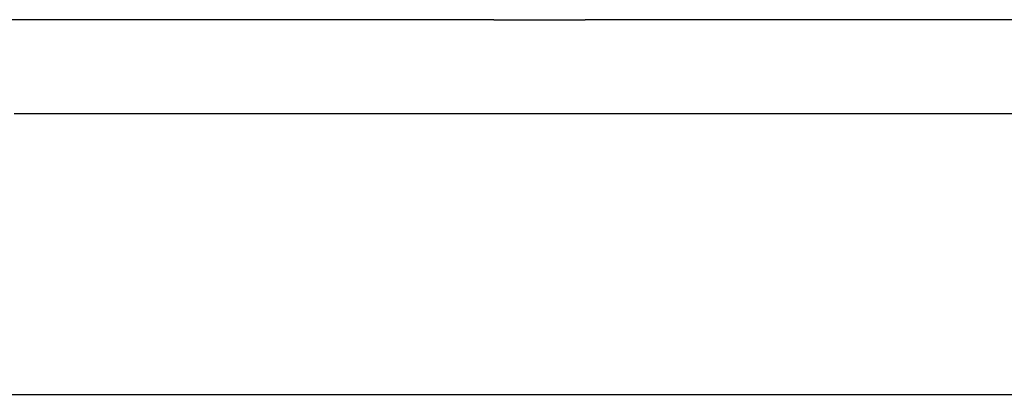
# Model space of a CAD drawing. Extents: x -1809 to 6113, y -4129 to 1471.
# Tile 15 of 197: x 58 to 68, y -2779 to -2775. Entities that reach past the tile are written whole.
import ezdxf

# ---------------------------------------------------------------- set-up
doc = ezdxf.new("R2010")
doc.units = 0
doc.linetypes.add('DASHED', pattern=[15, 7, -8])
doc.layers.get('0').update_dxf_attribs({"linetype": 'CONTINUOUS'})
doc.layers.add('1', color=7, linetype='CONTINUOUS')

# ---------------------------------------------------------------- blocks, each defined once
blk = doc.blocks.new('Z-STACK', base_point=(-660.966, -2918.356))
at = {"color": 7, "linetype": 'DASHED'}
for p, q in [((57.706, -2775.143), (56.949, -2775.143)), ((57.706, -2775.143), (56.949, -2775.143)), ((57.766, -2775.143), (57.706, -2775.143)), ((57.766, -2775.143), (57.706, -2775.143)), ((58.063, -2775.143), (57.766, -2775.143)), ((58.063, -2775.143), (57.766, -2775.143)), ((59.45, -2775.143), (58.063, -2775.143)), ((59.45, -2775.143), (58.063, -2775.143)), ((59.7, -2775.143), (59.45, -2775.143)), ((59.7, -2775.143), (59.45, -2775.143)), ((60.591, -2775.143), (59.7, -2775.143)), ((60.591, -2775.143), (59.7, -2775.143)), ((62.203, -2775.143), (60.591, -2775.143)), ((62.203, -2775.143), (60.591, -2775.143)), ((62.56, -2775.143), (62.203, -2775.143)), ((62.56, -2775.143), (62.203, -2775.143)), ((62.703, -2775.143), (62.56, -2775.143)), ((62.703, -2775.143), (62.56, -2775.143)), ((62.703, -2775.143), (63.678, -2775.143)), ((62.703, -2775.143), (63.678, -2775.143)), ((64.108, -2775.143), (63.678, -2775.143)), ((64.108, -2775.143), (63.678, -2775.143)), ((64.528, -2775.143), (64.108, -2775.143)), ((64.528, -2775.143), (64.108, -2775.143)), ((64.814, -2775.143), (64.528, -2775.143)), ((64.814, -2775.143), (64.528, -2775.143)), ((65.314, -2775.143), (64.814, -2775.143)), ((65.314, -2775.143), (64.814, -2775.143)), ((67.388, -2775.143), (65.314, -2775.143)), ((67.388, -2775.143), (65.314, -2775.143)), ((70.572, -2775.143), (67.388, -2775.143)), ((70.572, -2775.143), (67.388, -2775.143)), ((57.592, -2776.143), (58.063, -2776.143))]:
    blk.add_line(p, q, dxfattribs=at)
at = {"color": 7, "linetype": 'CONTINUOUS'}
for p, q in [((57.706, -2775.143), (56.949, -2775.143)), ((57.766, -2775.143), (57.706, -2775.143)), ((58.063, -2775.143), (57.766, -2775.143)), ((59.45, -2775.143), (58.063, -2775.143)), ((59.7, -2775.143), (59.45, -2775.143)), ((60.591, -2775.143), (59.7, -2775.143)), ((62.203, -2775.143), (60.591, -2775.143)), ((62.56, -2775.143), (62.203, -2775.143)), ((62.703, -2775.143), (62.56, -2775.143)), ((62.703, -2775.143), (63.678, -2775.143)), ((64.108, -2775.143), (63.678, -2775.143)), ((64.528, -2775.143), (64.108, -2775.143)), ((64.814, -2775.143), (64.528, -2775.143)), ((65.314, -2775.143), (64.814, -2775.143)), ((67.388, -2775.143), (65.314, -2775.143)), ((70.572, -2775.143), (67.388, -2775.143)), ((58.063, -2776.143), (70.317, -2776.143))]:
    blk.add_line(p, q, dxfattribs=at)
at = {"color": 113, "linetype": 'CONTINUOUS'}
for p, q in [((57.592, -2776.143), (58.063, -2776.143)), ((-28.603, -2779.143), (71.397, -2779.143))]:
    blk.add_line(p, q, dxfattribs=at)
at = {"color": 113, "linetype": 'DASHED'}
blk.add_line((58.063, -2776.143), (70.317, -2776.143), dxfattribs=at)

msp = doc.modelspace()

# ---------------------------------------------------------------- block references
at = {"layer": '1'}
msp.add_blockref('Z-STACK', (-660.966, -2918.356), dxfattribs=at)

doc.saveas('drawing.dxf')
